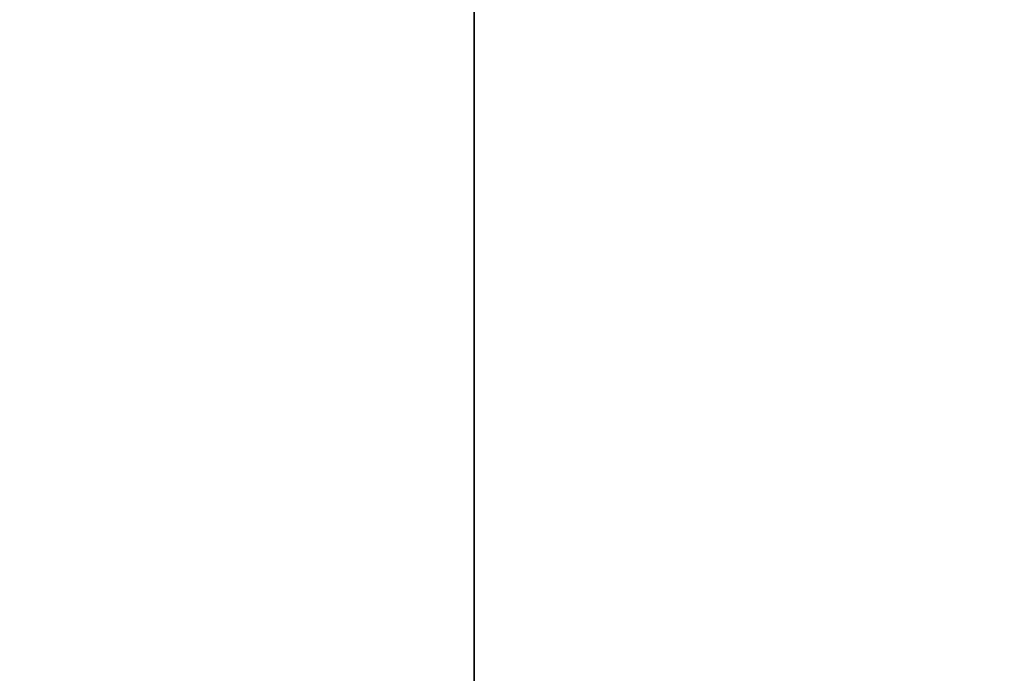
# Model space of a CAD drawing. Extents: x 0 to 80, y 0 to 80.
# Tile 167 of 256: x 8.341303 to 8.342766, y 35.420339 to 35.42131. Entities that reach past the tile are written whole.
import ezdxf

# ---------------------------------------------------------------- set-up
doc = ezdxf.new("R2010")
doc.units = 0
doc.header["$LTSCALE"] = 25.4
doc.layers.get('0').update_dxf_attribs({"color": 13, "linetype": 'CONTINUOUS'})

# ---------------------------------------------------------------- blocks, each defined once
blk = doc.blocks.new('ORBIT-I-KINKIET-20-7806-78')
at = {"color": 7}
blk.add_line((24.7385921, 35.64608, 304.1798401), (24.7385921, 35.7683601, 304.1798401), dxfattribs=at)
mesh = blk.add_polyface(dxfattribs=at)
corners = [(25.0446873, 35.7683601, 343.570343), (24.3199768, 35.64608, 343.1353149), (25.0446873, 35.64608, 343.570343)]
mesh.append_faces([[corners[k] for k in face] for face in [(0, 1, 2)]], dxfattribs={"color": 7})
mesh = blk.add_polyface(dxfattribs=at)
corners = [(25.0446873, 35.7683601, 343.570343), (24.3199768, 35.7683601, 343.1353149), (24.3199768, 35.64608, 343.1353149)]
mesh.append_faces([[corners[k] for k in face] for face in [(0, 1, 2)]], dxfattribs={"color": 7})
mesh = blk.add_polyface(dxfattribs=at)
corners = [(24.6938, 35.7683601, 304.9788818), (24.7385921, 35.64608, 304.1798401), (24.6938, 35.64608, 304.9788818)]
mesh.append_faces([[corners[k] for k in face] for face in [(0, 1, 2)]], dxfattribs={"color": 7})
mesh = blk.add_polyface(dxfattribs=at)
corners = [(24.7385921, 35.7683601, 304.1798401), (24.7385921, 35.64608, 304.1798401), (24.6938, 35.7683601, 304.9788818)]
mesh.append_faces([[corners[k] for k in face] for face in [(0, 1, 2)]], dxfattribs={"color": 7})

msp = doc.modelspace()

# ---------------------------------------------------------------- block references
at = {"color": 0}
msp.add_blockref('ORBIT-I-KINKIET-20-7806-78', (-16.3966141, -0.3460782, -57.5), dxfattribs=at)

doc.saveas('drawing.dxf')
